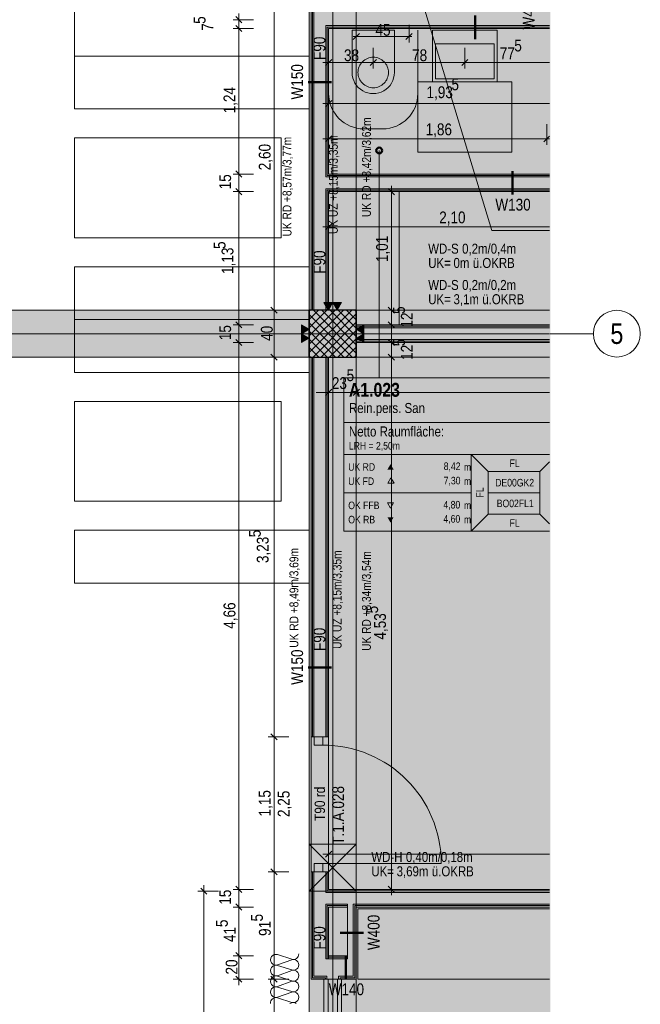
# Model space of a CAD drawing. Extents: x -620 to 300, y 62 to 1107.
# Tile 87 of 109: x -14 to 92, y 427 to 594. Entities that reach past the tile are written whole.
import ezdxf
from ezdxf.enums import TextEntityAlignment as Align
from ezdxf.lldxf.tags import DXFTag

# ---------------------------------------------------------------- set-up
doc = ezdxf.new("R2010")
doc.units = 0
doc.layers.get('0').update_dxf_attribs({"lineweight": 35})
for name, color, linetype, lineweight, true_color in [('00 -Bauelemente -Dämmung innen', 7, 'Continuous', 9, 0xff7fe6), ('00 -Bauelemente -Gipskarton', 7, 'Continuous', 9, 0xff7fe6), ('00_Beschriftung UZ', 3, 'Continuous', 13, 0x00ff00), ('30 -33 Aussenwände- 3 Aussenstützen', 7, 'Continuous', 50, 0x0000dd), ('30 -33 Aussenwände- 7 Fassade_ Elemente', 7, 'Continuous', 9, 0x00aacc), ('30 -34 Innenwände- 11 Durchbruch', 4, 'Continuous', 9, 0x00ffff), ('30 -34 Innenwände- 2 nichttragend', 7, 'Continuous', 18, 0xff7fe6), ('30 -34 Innenwände- 4 Türen_Fenster', 9, 'Continuous', 15, 0x808080), ('30 -35 Decken- 1 Konstruktion-Träger- Stahlbeton', 7, 'grob-A06G9G5Q8I', 13, 0x33aa00), ('40 -41 Abwasser_Wasser_Gas- 1 Abwasser + sanitäre Anlagen', 7, 'Continuous', 9, 0xff6633), ('60 -61 Ausstattung -1 Möbel -verdeckt', 9, 'grob-A06G9G5Q8I', 13, 0x808080), ('60- 61 allgemeine Ausstattung- 1 Möbel', 7, 'Continuous', 9, 0x00cccc), ('70 -72 Beschriftung- 2 Beschriftung Bauteile', 7, 'Continuous', 9, 0x9999ff), ('70 -75 Raumstempel- 1 Raumstempel', 1, 'Continuous', 50, 0xff0000), ('70 -75 Raumstempel-2 Verweislinie', 1, 'Continuous', 9, 0xff0000), ('70 -76 Bemaßung- 2 Allgemein', 9, 'Continuous', 5, 0x808080), ('iwb_Layout Achsbezeichung', 1, 'Continuous', 13, 0xff0000), ('iwb_Layout BA_Markierung', 7, 'Continuous', 9, 0xbadcdc), ('iwb_Schraffur_ F90_feuerbestaendig', 1, 'Continuous', 13, 0xff0000), ('iwb_Schraffur_ Verglasung', 5, 'Continuous', 13, 0x0000ff)]:
    doc.layers.add(name, color=color, linetype=linetype, lineweight=lineweight, true_color=true_color)
for name, color, linetype, lineweight in [('70 -71 Achsen- 1 Gebäudeachsen', 7, 'STRICHPUNKT2-A06G9G5P8I', 18), ('70 -75 Raumstempel- 3 Wandstempel', 7, 'Continuous', 50), ('Keine', 7, 'Continuous', 9)]:
    doc.layers.add(name, color=color, linetype=linetype, lineweight=lineweight)
doc.layers.add('iwb_Schraffur_Unterzug', color=7, linetype='Continuous', lineweight=5, true_color=0xffffcc, plot=False)
doc.styles.get("Standard").update_dxf_attribs({"font": 'ARIALN.TTF'})
tags = doc.linetypes.add('grob-A06G9G5Q8I', pattern=[14, 3, -8, 3]).pattern_tags.tags
tags[8:9] = [DXFTag(74, 4), DXFTag(75, 0), DXFTag(340, '0'), DXFTag(46, 0.0), DXFTag(50, 0.0), DXFTag(44, 0.0), DXFTag(45, 0.0)]
tags[6:7] = [DXFTag(74, 4), DXFTag(75, 0), DXFTag(340, '0'), DXFTag(46, 0.0), DXFTag(50, 0.0), DXFTag(44, 0.0), DXFTag(45, 0.0)]
tags[4:5] = [DXFTag(74, 4), DXFTag(75, 0), DXFTag(340, '0'), DXFTag(46, 0.0), DXFTag(50, 0.0), DXFTag(44, 0.0), DXFTag(45, 0.0)]
tags = doc.linetypes.add('STRICHPUNKT2', pattern=[12.7, 6.35, -3.175, 0, -3.175]).pattern_tags.tags
tags[10:11] = [DXFTag(74, 4), DXFTag(75, 0), DXFTag(340, '0'), DXFTag(46, 0.0), DXFTag(50, 0.0), DXFTag(44, 0.0), DXFTag(45, 0.0)]
tags[8:9] = [DXFTag(74, 4), DXFTag(75, 0), DXFTag(340, '0'), DXFTag(46, 0.0), DXFTag(50, 0.0), DXFTag(44, 0.0), DXFTag(45, 0.0)]
tags[6:7] = [DXFTag(74, 4), DXFTag(75, 0), DXFTag(340, '0'), DXFTag(46, 0.0), DXFTag(50, 0.0), DXFTag(44, 0.0), DXFTag(45, 0.0)]
tags[4:5] = [DXFTag(74, 4), DXFTag(75, 0), DXFTag(340, '0'), DXFTag(46, 0.0), DXFTag(50, 0.0), DXFTag(44, 0.0), DXFTag(45, 0.0)]
tags = doc.linetypes.add('STRICHPUNKT2-A06G9G5P8I', pattern=[12.7, 6.35, -3.175, 0, -3.175]).pattern_tags.tags
tags[10:11] = [DXFTag(74, 4), DXFTag(75, 0), DXFTag(340, '0'), DXFTag(46, 0.0), DXFTag(50, 0.0), DXFTag(44, 0.0), DXFTag(45, 0.0)]
tags[8:9] = [DXFTag(74, 4), DXFTag(75, 0), DXFTag(340, '0'), DXFTag(46, 0.0), DXFTag(50, 0.0), DXFTag(44, 0.0), DXFTag(45, 0.0)]
tags[6:7] = [DXFTag(74, 4), DXFTag(75, 0), DXFTag(340, '0'), DXFTag(46, 0.0), DXFTag(50, 0.0), DXFTag(44, 0.0), DXFTag(45, 0.0)]
tags[4:5] = [DXFTag(74, 4), DXFTag(75, 0), DXFTag(340, '0'), DXFTag(46, 0.0), DXFTag(50, 0.0), DXFTag(44, 0.0), DXFTag(45, 0.0)]

# ---------------------------------------------------------------- blocks, each defined once
blk = doc.blocks.new('Polygon-A06G9G5J8I')
at = {"color": 0, "linetype": 'ByBlock', "lineweight": -2, "ltscale": 0.13}
blk.add_solid([(41.93, 78.09), (41.76, 1075.29), (76.6, 78), (76.6, 1075.29)], dxfattribs=at)
blk = doc.blocks.new('Referenz-A06G9G5R8I')
at = {"layer": '00 -Bauelemente -Dämmung innen', "color": 0, "linetype": 'Continuous', "ltscale": 0.13}
for p, q in [((36.32, 544.93), (36.32, 596.93)), ((38.32, 567.63), (38.32, 593.43)), ((38.32, 593.43), (76.47, 593.43)), ((38.32, 567.63), (76.47, 567.63)), ((38.32, 544.93), (38.32, 565.63)), ((38.32, 565.63), (76.47, 565.63)), ((43.52, 541.93), (76.47, 541.93)), ((43.52, 539.93), (76.47, 539.93)), ((36.32, 472.23), (36.32, 536.93)), ((38.32, 472.23), (38.32, 536.93)), ((36.32, 431.43), (36.32, 449.23)), ((38.32, 445.73), (38.32, 449.23)), ((76.47, 445.73), (38.32, 445.73)), ((42.02, 443.73), (38.32, 443.73)), ((38.32, 434.43), (38.32, 443.73)), ((42.02, 443.23), (42.02, 443.73)), ((42.02, 434.93), (42.02, 443.23)), ((76.47, 443.73), (43.02, 443.73)), ((43.02, 431.43), (43.02, 443.73)), ((42.02, 434.43), (42.02, 434.93)), ((38.32, 434.43), (38.82, 434.43)), ((38.82, 434.43), (42.02, 434.43)), ((36.32, 431.43), (38.52, 431.43)), ((38.52, 430.93), (38.52, 431.43)), ((40.52, 431.43), (43.02, 431.43)), ((40.52, 430.93), (40.52, 431.43))]:
    blk.add_line(p, q, dxfattribs=at)
at = {"layer": '00 -Bauelemente -Gipskarton', "color": 0, "linetype": 'Continuous', "ltscale": 0.13}
for p, q in [((35.82, 544.93), (35.82, 596.93)), ((36.07, 544.93), (36.07, 596.93)), ((36.32, 544.93), (36.32, 596.93)), ((38.32, 593.43), (76.47, 593.43)), ((38.32, 567.63), (38.32, 593.43)), ((38.57, 593.18), (76.47, 593.18)), ((38.57, 567.88), (38.57, 593.18)), ((38.82, 592.93), (76.47, 592.93)), ((38.82, 568.13), (38.82, 592.93)), ((38.32, 567.63), (76.47, 567.63)), ((38.57, 567.88), (76.47, 567.88)), ((38.82, 568.13), (76.47, 568.13)), ((38.32, 544.93), (38.32, 565.63)), ((38.32, 565.63), (76.47, 565.63)), ((38.57, 544.93), (38.57, 565.38)), ((38.57, 565.38), (76.47, 565.38)), ((38.82, 565.13), (76.47, 565.13)), ((38.82, 544.93), (38.82, 565.13)), ((43.52, 542.43), (76.47, 542.43)), ((43.52, 542.18), (76.47, 542.18)), ((43.52, 541.93), (76.47, 541.93)), ((43.52, 539.93), (76.47, 539.93)), ((43.52, 539.68), (76.47, 539.68)), ((43.52, 539.43), (76.47, 539.43)), ((35.82, 472.23), (35.82, 536.93)), ((36.07, 472.23), (36.07, 536.93)), ((36.32, 472.23), (36.32, 536.93)), ((38.32, 472.23), (38.32, 536.93)), ((38.57, 472.23), (38.57, 536.93)), ((38.82, 472.23), (38.82, 536.93)), ((35.82, 430.93), (35.82, 449.23)), ((36.07, 431.18), (36.07, 449.23)), ((36.32, 431.43), (36.32, 449.23)), ((38.32, 445.73), (38.32, 449.23)), ((38.57, 445.98), (38.57, 449.23)), ((38.82, 446.23), (38.82, 449.23)), ((76.47, 445.73), (38.32, 445.73)), ((76.47, 445.98), (38.57, 445.98)), ((76.47, 446.23), (38.82, 446.23)), ((42.02, 443.73), (38.32, 443.73)), ((38.32, 434.43), (38.32, 443.73)), ((42.02, 443.48), (38.57, 443.48)), ((38.57, 434.43), (38.57, 443.48)), ((42.02, 443.23), (38.82, 443.23)), ((38.82, 434.93), (38.82, 443.23)), ((43.02, 431.43), (43.02, 443.73)), ((76.47, 443.73), (43.02, 443.73)), ((76.47, 443.48), (43.27, 443.48)), ((43.27, 431.18), (43.27, 443.48)), ((43.52, 430.93), (43.52, 443.23)), ((76.47, 443.23), (43.52, 443.23)), ((38.82, 434.43), (38.82, 434.93)), ((38.82, 434.93), (42.02, 434.93)), ((38.82, 434.68), (42.02, 434.68)), ((38.32, 434.43), (38.57, 434.43)), ((38.57, 434.43), (38.82, 434.43)), ((38.82, 434.43), (42.02, 434.43)), ((36.32, 431.43), (38.52, 431.43)), ((38.52, 430.93), (38.52, 431.43)), ((40.52, 431.43), (43.02, 431.43)), ((40.52, 430.93), (40.52, 431.43)), ((35.82, 430.93), (38.02, 430.93)), ((36.07, 431.18), (38.27, 431.18)), ((38.27, 430.93), (38.27, 431.18)), ((40.77, 431.18), (43.27, 431.18)), ((40.77, 430.93), (40.77, 431.18)), ((41.02, 430.93), (43.52, 430.93))]:
    blk.add_line(p, q, dxfattribs=at)
at = {"layer": '00_Beschriftung UZ', "color": 0, "linetype": 'Continuous', "lineweight": 0, "ltscale": 0.13}
for points in [[(46.19, 557.37), (43.52, 558.7), (46.19, 560.04)], [(46.19, 504.73), (43.52, 506.07), (46.19, 507.4)]]:
    blk.add_solid(points, dxfattribs=at)
at = {"layer": '30 -33 Aussenwände- 3 Aussenstützen', "color": 0, "lineweight": 9}
for p, q in [((35.52, 544.78), (35.68, 544.93)), ((35.52, 543.36), (37.09, 544.93)), ((35.52, 541.95), (38.5, 544.93)), ((35.52, 540.54), (39.92, 544.93)), ((35.52, 539.12), (41.33, 544.93)), ((35.52, 537.71), (42.75, 544.93)), ((35.52, 544.21), (42.8, 536.93)), ((36.16, 536.93), (43.52, 544.29)), ((36.22, 544.93), (43.52, 537.63)), ((37.63, 544.93), (43.52, 539.04)), ((39.05, 544.93), (43.52, 540.46)), ((40.46, 544.93), (43.52, 541.87)), ((41.87, 544.93), (43.52, 543.28)), ((43.29, 544.93), (43.52, 544.7)), ((35.52, 542.8), (41.39, 536.93)), ((37.57, 536.93), (43.52, 542.88)), ((39.52, 541.93), (39.52, 539.93)), ((35.52, 541.38), (39.97, 536.93)), ((38.52, 540.93), (40.52, 540.93)), ((38.99, 536.93), (43.52, 541.46)), ((35.52, 539.97), (38.56, 536.93)), ((40.4, 536.93), (43.52, 540.05)), ((41.82, 536.93), (43.52, 538.64)), ((35.52, 538.56), (37.15, 536.93)), ((35.52, 537.14), (35.73, 536.93)), ((43.23, 536.93), (43.52, 537.22))]:
    blk.add_line(p, q, dxfattribs=at)
at = {"layer": '30 -33 Aussenwände- 3 Aussenstützen', "color": 0, "linetype": 'Continuous', "lineweight": -2, "ltscale": 0.25}
for p, q in [((43.52, 544.93), (35.52, 544.93)), ((35.52, 544.93), (35.52, 536.93)), ((43.52, 536.93), (43.52, 544.93)), ((35.52, 536.93), (43.52, 536.93))]:
    blk.add_line(p, q, dxfattribs=at)
at = {"layer": '30 -33 Aussenwände- 7 Fassade_ Elemente', "color": 0, "linetype": 'Continuous', "ltscale": 0.13}
for p, q in [((32.52, 434.34), (30.12, 435.12)), ((30.12, 433.37), (32.52, 434.25)), ((32.52, 432.51), (30.12, 433.28)), ((30.12, 431.53), (32.52, 432.42)), ((32.52, 430.67), (30.12, 431.44)), ((30.12, 429.69), (32.52, 430.58)), ((32.52, 428.83), (30.12, 429.6)), ((30.12, 427.85), (32.52, 428.74)), ((32.52, 426.99), (30.12, 427.76)), ((32.52, 426.9), (32.23, 426.79))]:
    blk.add_line(p, q, dxfattribs=at)
for centre, major_axis, end_param in [((29.84, 434.24), (0.282, 0.874), 3.765224), ((32.8, 435.22), (-0.282, -0.874), 1.896254), ((29.84, 432.4), (0.282, 0.874), 3.765224), ((32.8, 433.38), (-0.282, -0.874), 3.764652), ((29.84, 430.56), (0.282, 0.874), 3.765224), ((29.84, 430.56), (0.282, 0.874), 1.255075), ((32.8, 431.54), (-0.282, -0.874), 3.764652), ((32.8, 431.54), (0.744, 0.539), 1.254884), ((32.8, 431.54), (0.744, -0.539), 1.254884), ((29.84, 430.56), (-0.744, 0.539), 1.255075), ((29.84, 428.73), (0.282, 0.874), 3.765224), ((29.84, 430.56), (-0.744, -0.539), 1.255075), ((29.84, 428.73), (0.282, 0.874), 1.255075), ((32.8, 431.54), (-0.282, -0.874), 1.254884), ((32.8, 429.7), (-0.282, -0.874), 3.764652), ((32.8, 429.7), (0.744, 0.539), 1.254884), ((32.8, 429.7), (0.744, -0.539), 1.254884), ((29.84, 428.73), (-0.744, 0.539), 1.255075), ((29.84, 426.89), (0.282, 0.874), 1.987191), ((29.84, 428.73), (-0.744, -0.539), 1.255075), ((32.8, 429.7), (-0.282, -0.874), 1.254884), ((32.8, 427.86), (0.744, 0.539), 1.254884), ((32.8, 427.86), (0.744, -0.539), 1.254884), ((32.8, 427.86), (-0.282, -0.874), 1.254884), ((32.8, 426.03), (0.508, 0.765), 0.89714)]:
    blk.add_ellipse(centre, major_axis=major_axis, ratio=1, start_param=0, end_param=end_param, dxfattribs=at)
at = {"layer": '30 -34 Innenwände- 11 Durchbruch', "color": 0, "linetype": 'Continuous', "ltscale": 0.13}
for p, q in [((54.52, 598.43), (66.64, 558.5)), ((66.64, 558.5), (76.47, 558.5)), ((35.52, 445.93), (35.52, 453.93)), ((35.52, 453.93), (43.52, 445.93)), ((43.52, 453.93), (35.52, 445.93)), ((35.52, 453.93), (43.52, 453.93)), ((43.52, 453.93), (35.52, 445.93)), ((43.52, 445.93), (35.52, 453.93)), ((43.52, 445.93), (43.52, 453.93)), ((35.52, 445.93), (43.52, 445.93))]:
    blk.add_line(p, q, dxfattribs=at)
at = {"layer": '30 -34 Innenwände- 11 Durchbruch', "color": 0, "lineweight": 0}
for points in [[(39.52, 449.93), (35.52, 453.93), (39.52, 453.93)], [(39.52, 449.93), (39.52, 453.93), (43.52, 453.93)], [(39.52, 445.93), (35.52, 445.93), (39.52, 449.93)], [(39.52, 445.93), (39.52, 449.93), (43.52, 445.93)]]:
    blk.add_solid(points, dxfattribs=at)
at = {"layer": '30 -34 Innenwände- 2 nichttragend', "color": 0, "linetype": 'Continuous', "ltscale": 0.18}
for p, q in [((35.82, 544.93), (35.82, 596.93)), ((38.82, 592.93), (76.47, 592.93)), ((38.82, 568.13), (38.82, 592.93)), ((38.82, 568.13), (76.47, 568.13)), ((38.82, 544.93), (38.82, 565.13)), ((38.82, 565.13), (76.47, 565.13)), ((38.82, 544.93), (35.82, 544.93)), ((43.52, 539.43), (43.52, 542.43)), ((43.52, 542.43), (76.47, 542.43)), ((43.52, 539.43), (76.47, 539.43)), ((35.82, 472.23), (35.82, 536.93)), ((38.82, 536.93), (35.82, 536.93)), ((38.82, 472.23), (38.82, 536.93)), ((36.07, 472.23), (35.82, 472.23)), ((36.07, 472.23), (35.82, 472.23)), ((36.32, 472.23), (36.07, 472.23)), ((38.82, 472.23), (36.07, 472.23)), ((38.32, 472.23), (36.32, 472.23)), ((38.57, 472.23), (38.32, 472.23)), ((38.82, 472.23), (38.57, 472.23)), ((36.07, 449.23), (35.82, 449.23)), ((36.07, 449.23), (35.82, 449.23)), ((35.82, 430.93), (35.82, 449.23)), ((36.32, 449.23), (36.07, 449.23)), ((38.82, 449.23), (36.07, 449.23)), ((38.32, 449.23), (36.32, 449.23)), ((38.57, 449.23), (38.32, 449.23)), ((38.82, 449.23), (38.57, 449.23)), ((38.82, 446.23), (38.82, 449.23)), ((76.47, 446.23), (38.82, 446.23)), ((38.82, 434.93), (38.82, 443.23)), ((42.02, 443.23), (38.82, 443.23)), ((42.02, 434.93), (42.02, 443.23)), ((76.47, 443.23), (43.52, 443.23)), ((43.52, 430.93), (43.52, 443.23)), ((38.82, 434.93), (42.02, 434.93)), ((35.82, 430.93), (38.02, 430.93)), ((38.27, 430.93), (38.02, 430.93)), ((38.27, 430.93), (38.02, 430.93)), ((38.52, 430.93), (38.27, 430.93)), ((41.02, 430.93), (38.27, 430.93)), ((40.52, 430.93), (38.52, 430.93)), ((40.77, 430.93), (40.52, 430.93)), ((41.02, 430.93), (40.77, 430.93)), ((41.02, 430.93), (43.52, 430.93))]:
    blk.add_line(p, q, dxfattribs=at)
at = {"layer": '30 -34 Innenwände- 4 Türen_Fenster', "color": 0, "linetype": 'grob-A06G9G5Q8I', "ltscale": 0.15}
for p, q in [((35.82, 449.23), (35.82, 472.23)), ((38.82, 449.23), (38.82, 472.23)), ((37.82, 450.63), (58.02, 450.63)), ((38.02, 379.93), (38.02, 430.93)), ((41.02, 379.93), (41.02, 430.93))]:
    blk.add_line(p, q, dxfattribs=at)
at = {"layer": '30 -34 Innenwände- 4 Türen_Fenster', "color": 0, "linetype": 'Continuous', "ltscale": 0.15}
for p, q in [((36.36, 470.83), (36.36, 472.23)), ((36.36, 472.23), (37.82, 472.23)), ((37.82, 472.23), (37.82, 470.83)), ((37.82, 470.83), (36.36, 470.83)), ((36.36, 449.23), (36.36, 450.63)), ((36.36, 450.63), (37.82, 450.63)), ((37.82, 450.63), (37.82, 449.23)), ((37.82, 449.23), (36.36, 449.23)), ((38.72, 405.93), (38.72, 430.93)), ((38.72, 430.93), (40.32, 430.93)), ((40.32, 430.93), (40.32, 405.93))]:
    blk.add_line(p, q, dxfattribs=at)
at = {"layer": '30 -34 Innenwände- 4 Türen_Fenster', "color": 0, "linetype": 'grob-A06G9G5Q8I', "ltscale": 0.15}
blk.add_ellipse((37.82, 450.63), major_axis=(20.2, 0), ratio=1, start_param=0, end_param=1.570796, dxfattribs=at)
at = {"layer": '30 -35 Decken- 1 Konstruktion-Träger- Stahlbeton', "color": 0}
for p, q in [((35.52, 214.93), (35.52, 596.93)), ((43.52, 214.93), (43.52, 596.93)), ((-451.48, 544.93), (35.52, 544.93)), ((43.52, 544.93), (76.47, 544.93)), ((-451.48, 536.93), (35.52, 536.93)), ((43.52, 536.93), (76.47, 536.93))]:
    blk.add_line(p, q, dxfattribs=at)
at = {"layer": '30 -35 Decken- 1 Konstruktion-Träger- Stahlbeton', "color": 0, "linetype": 'Continuous', "lineweight": 35, "ltscale": 0.35}
for p, q in [((35.52, 544.93), (35.52, 536.93)), ((43.52, 544.93), (43.52, 536.93))]:
    blk.add_line(p, q, dxfattribs=at)
at = {"layer": '40 -41 Abwasser_Wasser_Gas- 1 Abwasser + sanitäre Anlagen', "color": 0, "linetype": 'Continuous', "ltscale": 0.13}
for p, q in [((50.02, 592.63), (42.82, 592.63)), ((42.82, 592.63), (42.82, 585.43)), ((50.02, 585.43), (50.02, 592.63)), ((56.52, 583.83), (56.52, 592.63)), ((56.52, 592.63), (67.52, 592.63)), ((67.52, 592.63), (67.52, 583.83)), ((57.02, 584.33), (57.02, 590.33)), ((57.02, 590.33), (67.02, 590.33)), ((67.02, 590.33), (67.02, 584.33)), ((44.41, 587.08), (44.58, 587.27)), ((44.58, 587.27), (44.77, 587.44)), ((44.77, 587.44), (44.98, 587.59)), ((44.98, 587.59), (45.2, 587.72)), ((45.2, 587.72), (45.43, 587.83)), ((45.43, 587.83), (45.67, 587.92)), ((45.67, 587.92), (45.91, 587.98)), ((45.91, 587.98), (46.17, 588.02)), ((46.17, 588.02), (46.42, 588.03)), ((46.42, 588.03), (46.68, 588.02)), ((46.68, 588.02), (46.93, 587.98)), ((46.93, 587.98), (47.18, 587.92)), ((47.18, 587.92), (47.42, 587.83)), ((47.42, 587.83), (47.65, 587.72)), ((47.65, 587.72), (47.87, 587.59)), ((47.87, 587.59), (48.07, 587.44)), ((48.07, 587.44), (48.26, 587.27)), ((48.26, 587.27), (48.43, 587.08)), ((43.82, 585.43), (43.83, 585.69)), ((43.83, 585.69), (43.87, 585.94)), ((43.87, 585.94), (43.93, 586.19)), ((43.93, 586.19), (44.02, 586.43)), ((44.02, 586.43), (44.13, 586.66)), ((44.13, 586.66), (44.26, 586.88)), ((44.26, 586.88), (44.41, 587.08)), ((48.43, 587.08), (48.58, 586.88)), ((48.58, 586.88), (48.71, 586.66)), ((48.71, 586.66), (48.82, 586.43)), ((48.82, 586.43), (48.91, 586.19)), ((48.91, 586.19), (48.97, 585.94)), ((48.97, 585.94), (49.01, 585.69)), ((49.01, 585.69), (49.02, 585.43)), ((43.83, 585.18), (43.82, 585.43)), ((43.87, 584.92), (43.83, 585.18)), ((43.93, 584.68), (43.87, 584.92)), ((44.02, 584.44), (43.93, 584.68)), ((44.13, 584.21), (44.02, 584.44)), ((44.26, 583.99), (44.13, 584.21)), ((44.41, 583.78), (44.26, 583.99)), ((48.58, 583.99), (48.43, 583.78)), ((48.71, 584.21), (48.58, 583.99)), ((48.82, 584.44), (48.71, 584.21)), ((48.91, 584.68), (48.82, 584.44)), ((48.97, 584.92), (48.91, 584.68)), ((49.01, 585.18), (48.97, 584.92)), ((49.02, 585.43), (49.01, 585.18)), ((67.02, 584.33), (57.02, 584.33)), ((44.58, 583.59), (44.41, 583.78)), ((44.77, 583.42), (44.58, 583.59)), ((44.98, 583.27), (44.77, 583.42)), ((45.2, 583.14), (44.98, 583.27)), ((45.43, 583.03), (45.2, 583.14)), ((45.67, 582.94), (45.43, 583.03)), ((45.91, 582.88), (45.67, 582.94)), ((46.17, 582.84), (45.91, 582.88)), ((46.42, 582.83), (46.17, 582.84)), ((46.68, 582.84), (46.42, 582.83)), ((46.93, 582.88), (46.68, 582.84)), ((47.18, 582.94), (46.93, 582.88)), ((47.42, 583.03), (47.18, 582.94)), ((47.65, 583.14), (47.42, 583.03)), ((47.87, 583.27), (47.65, 583.14)), ((48.07, 583.42), (47.87, 583.27)), ((48.26, 583.59), (48.07, 583.42)), ((48.43, 583.78), (48.26, 583.59)), ((67.52, 583.83), (56.52, 583.83))]:
    blk.add_line(p, q, dxfattribs=at)
blk.add_ellipse((46.42, 585.43), major_axis=(-3.6, 0), ratio=1, start_param=0, end_param=3.141593, dxfattribs=at)
at = {"layer": '60 -61 Ausstattung -1 Möbel -verdeckt', "color": 0, "linetype": 'grob-A06G9G5Q8I', "ltscale": 0.13}
for p, q in [((38.82, 581.83), (38.82, 592.63)), ((54.02, 592.63), (54.02, 581.83)), ((54.02, 571.83), (54.02, 583.83)), ((54.02, 583.83), (70.02, 583.83)), ((70.02, 583.83), (70.02, 571.83)), ((48.02, 575.83), (44.82, 575.83)), ((70.02, 571.83), (54.02, 571.83))]:
    blk.add_line(p, q, dxfattribs=at)
for centre, major_axis in [((44.82, 581.83), (-6, 0)), ((48.02, 581.83), (0, -6))]:
    blk.add_ellipse(centre, major_axis=major_axis, ratio=1, start_param=0, end_param=1.570796, dxfattribs=at)
at = {"layer": '60- 61 allgemeine Ausstattung- 1 Möbel', "color": 0, "linetype": 'Continuous', "ltscale": 0.13}
for p, q in [((-4.48, 588.23), (-4.48, 597.23)), ((35.52, 597.23), (35.52, 588.23)), ((35.52, 588.23), (-4.48, 588.23)), ((-4.48, 588.23), (35.52, 588.23)), ((-4.48, 579.23), (-4.48, 588.23)), ((35.52, 588.23), (35.52, 579.23)), ((35.52, 579.23), (-4.48, 579.23)), ((-4.48, 574.28), (30.7, 574.28)), ((-4.48, 557.28), (-4.48, 574.28)), ((30.7, 574.28), (30.7, 557.28)), ((38.82, 565.13), (38.82, 544.93)), ((50.82, 565.13), (38.82, 565.13)), ((50.82, 542.43), (50.82, 565.13)), ((30.7, 557.28), (-4.48, 557.28)), ((-4.48, 552.33), (35.52, 552.33)), ((-4.48, 543.33), (-4.48, 552.33)), ((35.52, 552.33), (35.52, 543.33)), ((38.82, 544.93), (43.52, 544.93)), ((43.52, 544.93), (43.52, 542.43)), ((35.52, 543.33), (-4.48, 543.33)), ((-4.48, 543.33), (35.52, 543.33)), ((-4.48, 534.33), (-4.48, 543.33)), ((35.52, 543.33), (35.52, 534.33)), ((43.52, 542.43), (50.82, 542.43)), ((35.52, 534.33), (-4.48, 534.33)), ((-4.48, 529.38), (30.7, 529.38)), ((-4.48, 512.38), (-4.48, 529.38)), ((30.7, 529.38), (30.7, 512.38)), ((30.7, 512.38), (-4.48, 512.38)), ((-4.48, 507.43), (35.52, 507.43)), ((-4.48, 498.43), (-4.48, 507.43)), ((35.52, 507.43), (35.52, 498.43)), ((35.52, 498.43), (-4.48, 498.43)), ((43.82, 430.93), (43.82, 442.93)), ((43.82, 442.93), (76.47, 442.93)), ((76.47, 430.93), (43.82, 430.93))]:
    blk.add_line(p, q, dxfattribs=at)
at = {"layer": '70 -71 Achsen- 1 Gebäudeachsen', "color": 0, "linetype": 'STRICHPUNKT2-A06G9G5P8I', "ltscale": 0.18}
for p, q in [((39.52, 1075.87), (39.52, 76.43)), ((-538.53, 540.93), (76.47, 540.93))]:
    blk.add_line(p, q, dxfattribs=at)
at = {"layer": '70 -72 Beschriftung- 2 Beschriftung Bauteile', "color": 0}
for p, q in [((38.77, 544.93), (38.02, 546.23)), ((38.02, 546.23), (39.52, 546.23)), ((39.52, 546.23), (38.77, 544.93)), ((40.27, 544.93), (39.52, 546.23)), ((39.52, 546.23), (41.02, 546.23)), ((41.02, 546.23), (40.27, 544.93)), ((34.22, 542.43), (35.52, 541.68)), ((34.22, 540.93), (34.22, 542.43)), ((43.52, 541.68), (44.82, 542.43)), ((44.82, 542.43), (44.82, 540.93)), ((35.52, 541.68), (34.22, 540.93)), ((34.22, 540.93), (35.52, 540.18)), ((34.22, 539.43), (34.22, 540.93)), ((44.82, 540.93), (43.52, 541.68)), ((43.52, 540.18), (44.82, 540.93)), ((44.82, 540.93), (44.82, 539.43)), ((35.52, 540.18), (34.22, 539.43)), ((44.82, 539.43), (43.52, 540.18))]:
    blk.add_line(p, q, dxfattribs=at)
at = {"layer": '70 -72 Beschriftung- 2 Beschriftung Bauteile', "color": 0, "lineweight": 0}
for points in [[(38.77, 544.93), (38.02, 546.23), (38.77, 546.23)], [(38.77, 544.93), (38.77, 546.23), (39.52, 546.23)], [(40.27, 544.93), (39.52, 546.23), (40.27, 546.23)], [(40.27, 544.93), (40.27, 546.23), (41.02, 546.23)], [(34.22, 540.93), (34.22, 542.43), (35.52, 541.68)], [(44.82, 540.93), (43.52, 541.68), (44.82, 542.43)], [(34.22, 539.43), (34.22, 540.93), (35.52, 540.18)], [(44.82, 539.43), (43.52, 540.18), (44.82, 540.93)]]:
    blk.add_solid(points, dxfattribs=at)
at = {"layer": '70 -75 Raumstempel- 1 Raumstempel', "color": 0, "lineweight": 9}
for p, q in [((41.4, 533.39), (41.4, 507.25)), ((76.47, 533.39), (41.4, 533.39)), ((76.47, 525.8), (41.4, 525.8)), ((41.4, 520.32), (63.13, 520.32)), ((66.01, 517.43), (63.13, 520.32)), ((76.47, 520.32), (63.13, 520.32)), ((63.13, 520.32), (63.13, 507.25)), ((74.84, 517.43), (76.47, 519.07)), ((66.01, 510.15), (66.01, 517.43)), ((66.01, 517.43), (74.84, 517.43)), ((74.84, 510.15), (74.84, 517.43)), ((49.44, 516.36), (48.91, 515.46)), ((48.91, 515.46), (49.96, 515.46)), ((49.96, 515.46), (49.44, 516.36)), ((41.4, 513.79), (63.13, 513.79)), ((74.84, 513.79), (66.01, 513.79)), ((49.36, 511.19), (48.84, 512.09)), ((48.84, 512.09), (49.89, 512.09)), ((49.89, 512.09), (49.36, 511.19)), ((66.01, 510.15), (63.13, 507.25)), ((66.01, 510.15), (74.84, 510.15)), ((74.84, 510.15), (76.47, 508.51)), ((76.47, 507.25), (41.4, 507.25))]:
    blk.add_line(p, q, dxfattribs=at)
at = {"layer": '70 -75 Raumstempel- 1 Raumstempel', "color": 0, "lineweight": 0}
for points in [[(49.89, 517.78), (49.36, 518.69), (48.84, 517.78)], [(49.89, 509.65), (49.36, 508.74), (48.84, 509.65)]]:
    blk.add_solid(points, dxfattribs=at)
at = {"layer": '70 -75 Raumstempel- 3 Wandstempel', "color": 0, "linetype": 'Continuous', "ltscale": 0.5}
for p, q in [((63.81, 595.13), (63.81, 591.13)), ((35.32, 583.77), (39.32, 583.77)), ((70.17, 564.63), (70.17, 568.63)), ((35.32, 484.03), (39.32, 484.03)), ((44.77, 438.83), (40.77, 438.83)), ((41.77, 430.93), (41.77, 434.93))]:
    blk.add_line(p, q, dxfattribs=at)
at = {"layer": '70 -75 Raumstempel-2 Verweislinie', "color": 0, "linetype": 'Continuous', "ltscale": 0.13}
blk.add_line((47.44, 572.13), (47.44, 533.43), dxfattribs=at)
at = {"layer": '70 -75 Raumstempel-2 Verweislinie', "color": 0, "linetype": 'ByBlock', "lineweight": 50, "ltscale": 0.5}
blk.add_circle((47.44, 572.13), 0.5, dxfattribs=at)
at = {"layer": '70 -76 Bemaßung- 2 Allgemein', "color": 0, "linetype": 'Continuous', "ltscale": 0.13}
for p, q in [((29.52, 545.99), (29.52, 595.87)), ((26.02, 594.43), (22.52, 594.43)), ((23.52, 593.43), (23.52, 595.49)), ((23.52, 593.43), (23.52, 595.49)), ((23.52, 592.93), (23.52, 594.43)), ((26.02, 592.93), (22.52, 592.93)), ((26.02, 592.93), (22.52, 592.93)), ((23.52, 593.93), (23.52, 591.87)), ((23.52, 593.93), (23.52, 591.87)), ((43.52, 593.57), (43.52, 590.57)), ((52.52, 593.57), (52.52, 590.57)), ((23.52, 591.87), (23.52, 590.81)), ((23.52, 569.19), (23.52, 591.87)), ((42.99, 591.04), (44.05, 592.1)), ((43.02, 591.57), (44.58, 591.57)), ((51.46, 591.57), (44.58, 591.57)), ((53.02, 591.57), (51.46, 591.57)), ((53.05, 592.1), (51.99, 591.04)), ((38.82, 589.63), (38.82, 586.13)), ((46.42, 589.63), (46.42, 586.13)), ((46.42, 589.63), (46.42, 586.13)), ((62.02, 589.63), (62.02, 586.13)), ((62.02, 589.63), (62.02, 586.13)), ((37.82, 587.13), (39.88, 587.13)), ((45.36, 587.13), (39.88, 587.13)), ((47.42, 587.13), (45.36, 587.13)), ((45.42, 587.13), (47.48, 587.13)), ((60.96, 587.13), (47.48, 587.13)), ((63.02, 587.13), (60.96, 587.13)), ((61.02, 587.13), (63.08, 587.13)), ((76.46, 587.13), (63.08, 587.13)), ((76.46, 587.13), (75.4, 587.13)), ((76.47, 587.13), (76.46, 587.13)), ((76.47, 587.13), (76.46, 587.13)), ((38.82, 582.63), (38.82, 579.13)), ((37.82, 580.13), (39.88, 580.13)), ((76.46, 580.13), (39.88, 580.13)), ((76.47, 580.13), (76.46, 580.13)), ((38.82, 576.63), (38.82, 573.13)), ((76.02, 576.63), (76.02, 573.13)), ((76.02, 576.63), (76.02, 573.13)), ((37.82, 574.13), (39.88, 574.13)), ((74.96, 574.13), (39.88, 574.13)), ((74.96, 574.13), (73.9, 574.13)), ((76.47, 574.13), (74.96, 574.13)), ((76.47, 574.13), (74.96, 574.13)), ((76.47, 574.13), (76.02, 574.13)), ((23.52, 569.19), (23.52, 570.25)), ((23.52, 567.13), (23.52, 569.19)), ((23.52, 567.13), (23.52, 569.19)), ((26.02, 568.13), (22.52, 568.13)), ((26.02, 568.13), (22.52, 568.13)), ((23.52, 565.13), (23.52, 568.13)), ((23.52, 566.13), (23.52, 564.07)), ((23.52, 566.13), (23.52, 564.07)), ((49.52, 566.13), (49.52, 564.07)), ((26.02, 565.13), (22.52, 565.13)), ((26.02, 565.13), (22.52, 565.13)), ((23.52, 543.49), (23.52, 564.07)), ((23.52, 564.07), (23.52, 563.01)), ((47.02, 565.13), (50.52, 565.13)), ((49.52, 545.99), (49.52, 564.07)), ((38.82, 561.63), (38.82, 558.13)), ((37.82, 559.13), (39.88, 559.13)), ((76.47, 559.13), (39.88, 559.13)), ((49.52, 545.99), (49.52, 547.05)), ((29.52, 543.93), (29.52, 545.99)), ((29.52, 545.93), (29.52, 543.87)), ((49.52, 543.93), (49.52, 545.99)), ((49.52, 543.93), (49.52, 545.99)), ((23.52, 543.49), (23.52, 544.55)), ((32.02, 544.93), (28.52, 544.93)), ((32.02, 544.93), (28.52, 544.93)), ((29.52, 537.99), (29.52, 543.87)), ((47.02, 544.93), (50.52, 544.93)), ((47.02, 544.93), (50.52, 544.93)), ((49.52, 542.43), (49.52, 544.93)), ((26.02, 542.43), (22.52, 542.43)), ((26.02, 542.43), (22.52, 542.43)), ((23.52, 541.43), (23.52, 543.49)), ((23.52, 541.43), (23.52, 543.49)), ((23.52, 539.43), (23.52, 542.43)), ((47.02, 542.43), (50.52, 542.43)), ((49.52, 543.43), (49.52, 541.37)), ((23.52, 540.43), (23.52, 538.37)), ((23.52, 540.43), (23.52, 538.37)), ((49.52, 540.49), (49.52, 541.55)), ((49.52, 541.37), (49.52, 540.31)), ((49.52, 538.43), (49.52, 540.49)), ((26.02, 539.43), (22.52, 539.43)), ((26.02, 539.43), (22.52, 539.43)), ((47.02, 539.43), (50.52, 539.43)), ((49.52, 536.93), (49.52, 539.43)), ((23.52, 447.29), (23.52, 538.37)), ((23.52, 538.37), (23.52, 537.31)), ((32.02, 536.93), (28.52, 536.93)), ((32.02, 536.93), (28.52, 536.93)), ((29.52, 535.93), (29.52, 537.99)), ((29.52, 537.93), (29.52, 535.87)), ((47.02, 536.93), (50.52, 536.93)), ((47.02, 536.93), (50.52, 536.93)), ((49.52, 537.93), (49.52, 535.87)), ((49.52, 537.93), (49.52, 535.87)), ((29.52, 473.29), (29.52, 535.87)), ((49.52, 535.87), (49.52, 534.81)), ((49.52, 447.29), (49.52, 535.87)), ((38.82, 533.43), (38.82, 529.93)), ((43.52, 533.43), (43.52, 529.93)), ((43.52, 533.43), (43.52, 529.93)), ((37.76, 530.93), (36.7, 530.93)), ((39.82, 530.93), (37.76, 530.93)), ((43.52, 530.93), (38.82, 530.93)), ((42.52, 530.93), (44.58, 530.93)), ((42.52, 530.93), (44.58, 530.93)), ((76.47, 530.93), (44.58, 530.93)), ((44.58, 530.93), (45.64, 530.93)), ((29.52, 471.23), (29.52, 473.29)), ((29.52, 473.23), (29.52, 471.17)), ((32.02, 472.23), (28.52, 472.23)), ((32.02, 472.23), (28.52, 472.23)), ((29.52, 450.29), (29.52, 471.17)), ((38.82, 449.73), (38.82, 453.23)), ((37.82, 452.23), (39.88, 452.23)), ((39.88, 452.23), (76.47, 452.23)), ((29.52, 448.23), (29.52, 450.29)), ((29.52, 450.23), (29.52, 448.17)), ((23.52, 447.29), (23.52, 448.35)), ((32.02, 449.23), (28.52, 449.23)), ((32.02, 449.23), (28.52, 449.23)), ((29.52, 431.99), (29.52, 448.17)), ((17.54, 446.93), (17.54, 444.87)), ((23.52, 445.23), (23.52, 447.29)), ((23.52, 445.23), (23.52, 447.29)), ((49.52, 445.23), (49.52, 447.29)), ((20.04, 445.93), (16.54, 445.93)), ((17.54, 380.99), (17.54, 444.87)), ((26.02, 446.23), (22.52, 446.23)), ((26.02, 446.23), (22.52, 446.23)), ((23.52, 443.23), (23.52, 446.23)), ((47.02, 446.23), (50.52, 446.23)), ((26.02, 443.23), (22.52, 443.23)), ((26.02, 443.23), (22.52, 443.23)), ((23.52, 444.23), (23.52, 442.17)), ((23.52, 444.23), (23.52, 442.17)), ((23.52, 435.99), (23.52, 442.17)), ((23.52, 442.17), (23.52, 441.11)), ((26.02, 434.93), (22.52, 434.93)), ((26.02, 434.93), (22.52, 434.93)), ((23.52, 433.93), (23.52, 435.99)), ((23.52, 435.93), (23.52, 433.87)), ((23.52, 431.99), (23.52, 433.87)), ((23.52, 429.93), (23.52, 431.99)), ((29.52, 429.93), (29.52, 431.99)), ((29.52, 431.93), (29.52, 429.87)), ((26.02, 430.93), (22.52, 430.93)), ((32.02, 430.93), (28.52, 430.93)), ((32.02, 430.93), (28.52, 430.93)), ((29.52, 380.99), (29.52, 429.87)), ((43.52, 427.43), (43.52, 423.93))]:
    blk.add_line(p, q, dxfattribs=at)
at = {"layer": '70 -76 Bemaßung- 2 Allgemein', "color": 0, "linetype": 'Continuous', "lineweight": 20, "ltscale": 0.2}
for p, q in [((24.05, 593.9), (22.99, 594.96)), ((24.05, 593.9), (22.99, 594.96)), ((22.99, 593.46), (24.05, 592.4)), ((22.99, 593.46), (24.05, 592.4)), ((38.29, 586.6), (39.35, 587.66)), ((46.95, 587.66), (45.89, 586.6)), ((45.89, 586.6), (46.95, 587.66)), ((62.55, 587.66), (61.49, 586.6)), ((61.49, 586.6), (62.55, 587.66)), ((38.29, 579.6), (39.35, 580.66)), ((38.29, 573.6), (39.35, 574.66)), ((76.47, 574.58), (75.49, 573.6)), ((76.47, 574.58), (75.49, 573.6)), ((24.05, 567.6), (22.99, 568.66)), ((24.05, 567.6), (22.99, 568.66)), ((22.99, 565.66), (24.05, 564.6)), ((22.99, 565.66), (24.05, 564.6)), ((48.99, 565.66), (50.05, 564.6)), ((38.29, 558.6), (39.35, 559.66)), ((30.05, 544.4), (28.99, 545.46)), ((28.99, 545.46), (30.05, 544.4)), ((50.05, 544.4), (48.99, 545.46)), ((50.05, 544.4), (48.99, 545.46)), ((24.05, 541.9), (22.99, 542.96)), ((24.05, 541.9), (22.99, 542.96)), ((48.99, 542.96), (50.05, 541.9)), ((22.99, 539.96), (24.05, 538.9)), ((22.99, 539.96), (24.05, 538.9)), ((50.05, 538.9), (48.99, 539.96)), ((28.99, 537.46), (30.05, 536.4)), ((30.05, 536.4), (28.99, 537.46)), ((48.99, 537.46), (50.05, 536.4)), ((48.99, 537.46), (50.05, 536.4)), ((39.35, 531.46), (38.29, 530.4)), ((42.99, 530.4), (44.05, 531.46)), ((42.99, 530.4), (44.05, 531.46)), ((30.05, 471.7), (28.99, 472.76)), ((28.99, 472.76), (30.05, 471.7)), ((38.29, 451.7), (39.35, 452.76)), ((30.05, 448.7), (28.99, 449.76)), ((28.99, 449.76), (30.05, 448.7)), ((17.01, 446.46), (18.07, 445.4)), ((24.05, 445.7), (22.99, 446.76)), ((24.05, 445.7), (22.99, 446.76)), ((50.05, 445.7), (48.99, 446.76)), ((22.99, 443.76), (24.05, 442.7)), ((22.99, 443.76), (24.05, 442.7)), ((24.05, 434.4), (22.99, 435.46)), ((22.99, 435.46), (24.05, 434.4)), ((24.05, 430.4), (22.99, 431.46)), ((28.99, 431.46), (30.05, 430.4)), ((30.05, 430.4), (28.99, 431.46))]:
    blk.add_line(p, q, dxfattribs=at)
at = {"layer": '00_Beschriftung UZ', "color": 0, "linetype": 'Continuous', "lineweight": 5, "ltscale": 0.13, "char_height": 1.5103, "attachment_point": 1, "rotation": 90}
for s, insert in [('{\\fArial Narrow;UK RD +8,42m/3,62m}', (44.5, 560.81)), ('{\\fArial Narrow;UK RD +8,34m/3,54m}', (44.5, 486.89))]:
    blk.add_mtext(s, dxfattribs=dict(at, insert=insert))
at = {"layer": '00_Beschriftung UZ', "color": 0, "linetype": 'ByBlock', "lineweight": 5, "ltscale": 0.13, "char_height": 1.5103, "attachment_point": 1, "rotation": 90}
for s, insert in [('{\\fArial Narrow;UK RD +8,57m/3,77m}', (30.97, 557.5)), ('{\\fArial Narrow;UK UZ +8,15m/3,35m}', (38.86, 557.92)), ('{\\fArial Narrow;UK RD +8,49m/3,69m}', (32.15, 487.43)), ('{\\fArial Narrow;UK UZ +8,15m/3,35m}', (39.5, 487.21))]:
    blk.add_mtext(s, dxfattribs=dict(at, insert=insert))
at = {"layer": '30 -34 Innenwände- 11 Durchbruch', "color": 0, "linetype": 'Continuous', "ltscale": 0.13, "char_height": 1.7, "attachment_point": 1}
for s, insert in [('{\\fArial Narrow;WD-S}', (55.79, 556.26)), ('{\\fArial Narrow;0,2m/0,4m}', (61.57, 556.26)), ('{\\fArial Narrow;UK=}', (55.79, 553.83)), ('{\\fArial Narrow;0m}', (60.1, 553.83)), ('{\\fArial Narrow;ü.OKRB}', (63.39, 553.83)), ('{\\fArial Narrow;WD-S}', (55.79, 550.08)), ('{\\fArial Narrow;0,2m/0,2m}', (61.57, 550.08)), ('{\\fArial Narrow;UK=}', (55.79, 547.65)), ('{\\fArial Narrow;3,1m}', (60.1, 547.65)), ('{\\fArial Narrow;ü.OKRB}', (65.01, 547.65)), ('{\\fArial Narrow;WD-H}', (46.1, 452.61)), ('{\\fArial Narrow;0,40m/0,18m}', (51.99, 452.61)), ('{\\fArial Narrow;UK=}', (46.1, 450.17)), ('{\\fArial Narrow;3,69m}', (50.41, 450.17)), ('{\\fArial Narrow;ü.OKRB}', (56.41, 450.17))]:
    blk.add_mtext(s, dxfattribs=dict(at, insert=insert))
at = {"layer": '70 -75 Raumstempel- 1 Raumstempel', "color": 0, "linetype": 'Continuous', "ltscale": 0.5, "attachment_point": 1}
for s, insert, char_height, rotation in [('{\\fArial Narrow|b1|i0;A1.023}', (42.27, 532.54), 2.3536, 0), ('{\\fArial Narrow;Rein.pers. San}', (42.27, 529.12), 1.7117, 0), ('{\\fArial Narrow;Netto Raumfläche:}', (42.27, 525.12), 1.7117, 0), ('{\\fArial Narrow;LRH = 2,50m}', (42.27, 522.47), 1.2838, 0), ('{\\fArial Narrow;UK RD}', (42.16, 518.86), 1.2838, 0), ('{\\fArial Narrow;8,42}', (58.43, 518.98), 1.2838, 0), ('{\\fArial Narrow;m}', (61.88, 518.85), 1.2838, 0), ('{\\fArial Narrow;FL}', (69.66, 519.49), 1.2838, 0), ('{\\fArial Narrow;UK FD}', (42.16, 516.43), 1.2838, 0), ('{\\fArial Narrow;7,30}', (58.43, 516.54), 1.2838, 0), ('{\\fArial Narrow;m}', (61.88, 516.42), 1.2838, 0), ('{\\fArial Narrow;DE00GK2}', (67.21, 516.18), 1.2838, 0), ('{\\fArial Narrow;FL}', (63.93, 513.02), 1.2838, 90), ('{\\fArial Narrow;OK FFB}', (42.16, 512.31), 1.2838, 0), ('{\\fArial Narrow;4,80}', (58.38, 512.43), 1.2838, 0), ('{\\fArial Narrow;m}', (61.88, 512.31), 1.2838, 0), ('{\\fArial Narrow;BO02FL1}', (67.47, 512.65), 1.2838, 0), ('{\\fArial Narrow;OK RB}', (42.16, 509.89), 1.2838, 0), ('{\\fArial Narrow;4,60}', (58.38, 510.02), 1.2838, 0), ('{\\fArial Narrow;m}', (61.88, 509.89), 1.2838, 0), ('{\\fArial Narrow;FL}', (69.66, 509.32), 1.2838, 0)]:
    blk.add_mtext(s, dxfattribs=dict(at, insert=insert, char_height=char_height, rotation=rotation))
at = {"layer": '70 -75 Raumstempel- 3 Wandstempel', "color": 0, "linetype": 'Continuous', "ltscale": 0.5, "char_height": 2.0138, "attachment_point": 1, "rotation": 90}
for s, insert in [('{\\fArial Narrow;W400}', (71.89, 592.75)), ('{\\fArial Narrow;F90}', (36.24, 587.57)), ('{\\fArial Narrow;W150}', (32.44, 580.83)), ('{\\fArial Narrow;F90}', (36.24, 551.14)), ('{\\fArial Narrow;F90}', (36.24, 486.85)), ('{\\fArial Narrow;W150}', (32.44, 481.09)), ('{\\fArial Narrow;W400}', (45.48, 435.89)), ('{\\fArial Narrow;F90}', (36.24, 435.98))]:
    blk.add_mtext(s, dxfattribs=dict(at, insert=insert))
at = {"layer": '70 -75 Raumstempel- 3 Wandstempel', "color": 0, "linetype": 'Continuous', "ltscale": 0.5, "char_height": 2.0138, "attachment_point": 1}
for s, insert in [('{\\fArial Narrow;W130}', (67.23, 563.92)), ('{\\fArial Narrow;W140}', (38.83, 430.22))]:
    blk.add_mtext(s, dxfattribs=dict(at, insert=insert))
at = {"layer": '70 -76 Bemaßung- 2 Allgemein', "color": 0, "linetype": 'Continuous', "ltscale": 0.13, "char_height": 2.0138, "attachment_point": 1, "rotation": 90}
for s, insert in [('{\\fArial Narrow;5}', (15.82, 593.72)), ('{\\fArial Narrow;7}', (17.16, 592.55)), ('{\\fArial Narrow;1,24}', (20.91, 578.47)), ('{\\fArial Narrow;2,60}', (26.91, 568.77)), ('{\\fArial Narrow;15}', (20.17, 565.52)), ('{\\fArial Narrow;1,01}', (46.91, 553.12)), ('{\\fArial Narrow;5}', (19.23, 555.36)), ('{\\fArial Narrow;1,13}', (20.57, 551.11)), ('{\\fArial Narrow;5}', (49.8, 544.29)), ('{\\fArial Narrow;12}', (51.14, 541.97)), ('{\\fArial Narrow;15}', (20.17, 539.82)), ('{\\fArial Narrow;40}', (27.27, 539.71)), ('{\\fArial Narrow;5}', (49.8, 538.79)), ('{\\fArial Narrow;12}', (51.14, 536.47)), ('{\\fArial Narrow;5}', (25.23, 506.23)), ('{\\fArial Narrow;3,23}', (26.57, 501.84)), ('{\\fArial Narrow;4,66}', (20.91, 490.65)), ('{\\fArial Narrow;5}', (45.23, 493.27)), ('{\\fArial Narrow;4,53}', (46.57, 488.8)), ('{\\fArial Narrow;1,15}', (26.91, 458.66)), ('{\\fArial Narrow;2,25}', (30.14, 458.57)), ('{\\fArial Narrow;15}', (20.17, 443.62)), ('{\\fArial Narrow;5}', (25.59, 440.77)), ('{\\fArial Narrow;5}', (19.61, 439.81)), ('{\\fArial Narrow;41}', (20.95, 437.26)), ('{\\fArial Narrow;91}', (26.94, 438.3)), ('{\\fArial Narrow;20}', (21.27, 431.73))]:
    blk.add_mtext(s, dxfattribs=dict(at, insert=insert))
at = {"layer": '70 -76 Bemaßung- 2 Allgemein', "color": 0, "linetype": 'Continuous', "ltscale": 0.13, "char_height": 2.0138, "attachment_point": 1}
for s, insert in [('{\\fArial Narrow;45}', (46.8, 593.72)), ('{\\fArial Narrow;5}', (70.46, 591.04)), ('{\\fArial Narrow;38}', (41.44, 589.38)), ('{\\fArial Narrow;78}', (53.04, 589.38)), ('{\\fArial Narrow;77}', (67.99, 589.7)), ('{\\fArial Narrow;5}', (59.75, 584.42)), ('{\\fArial Narrow;1,93}', (55.5, 583.08)), ('{\\fArial Narrow;1,86}', (55.35, 576.75)), ('{\\fArial Narrow;2,10}', (57.66, 561.75)), ('{\\fArial Narrow;23}', (39.37, 533.52)), ('{\\fArial Narrow;5}', (41.88, 534.86))]:
    blk.add_mtext(s, dxfattribs=dict(at, insert=insert))
at = {"layer": 'Keine', "color": 0, "linetype": 'Continuous', "ltscale": 0.13, "attachment_point": 1, "rotation": 90}
for s, insert, char_height in [('{\\fArial Narrow;T90 rd}', (36.43, 457.9), 1.7621), ('{\\fArial Narrow;T.1.A.028}', (39.43, 453.85), 2.0138)]:
    blk.add_mtext(s, dxfattribs=dict(at, insert=insert, char_height=char_height))
blk = doc.blocks.new('Referenz-A06G9G5T8I')
at = {"layer": 'iwb_Schraffur_ F90_feuerbestaendig', "linetype": 'Continuous', "ltscale": 0.13}
blk.add_hatch(color=256, dxfattribs=at).paths.add_polyline_path([(35.82, 430.93), (35.82, 449.23), (38.82, 449.23), (38.82, 434.93), (40.32, 434.93), (40.32, 430.93)])
for points in [[(38.82, 598.43), (35.82, 472.23), (35.82, 604.93)], [(38.82, 598.43), (38.82, 472.23), (35.82, 472.23)]]:
    blk.add_solid(points, dxfattribs=at)
at = {"layer": 'iwb_Schraffur_ Verglasung', "linetype": 'Continuous', "ltscale": 0.13}
blk.add_solid([(38.72, 405.93), (38.72, 430.93), (40.32, 405.93), (40.32, 430.93)], dxfattribs=at)
at = {"layer": 'iwb_Schraffur_Unterzug', "linetype": 'Continuous', "ltscale": 0.13}
for points in [[(35.52, 215.43), (35.52, 596.93), (43.52, 215.43), (43.52, 596.93)], [(-538.53, 544.93), (76.47, 544.93), (-451.48, 544.93)], [(-451.48, 536.93), (-451.48, 544.93), (76.47, 544.93)], [(-451.48, 536.93), (76.47, 544.93), (76.47, 541.23)], [(-451.48, 536.93), (76.47, 541.23), (76.47, 536.93)]]:
    blk.add_solid(points, dxfattribs=at)

msp = doc.modelspace()

# ---------------------------------------------------------------- linework, layer by layer
at = {"layer": 'iwb_Layout Achsbezeichung', "linetype": 'STRICHPUNKT2', "lineweight": 13, "ltscale": 0.39}
msp.add_line((76.6, 540.93), (83.94, 540.93), dxfattribs=at)
at = {"layer": 'iwb_Layout Achsbezeichung', "ltscale": 0.39, "extrusion": (0, 0, -1)}
msp.add_circle((-87.94, 540.93), 4, dxfattribs=at)

# ---------------------------------------------------------------- block references
at = {"color": 8, "lineweight": 25, "ltscale": 0.25, "true_color": 0x808080}
for name in ['Referenz-A06G9G5R8I', 'Referenz-A06G9G5T8I']:
    msp.add_blockref(name, (0, 0), dxfattribs=at)
at = {"layer": 'iwb_Layout BA_Markierung', "ltscale": 0.13}
msp.add_blockref('Polygon-A06G9G5J8I', (0, 0), dxfattribs=at)

# ---------------------------------------------------------------- texts
at = {"layer": 'iwb_Layout Achsbezeichung', "ltscale": 0.39}
msp.add_text('5', height=3.5, dxfattribs=at).set_placement((87.94, 540.93), align=Align.MIDDLE_CENTER)

doc.saveas('drawing.dxf')
